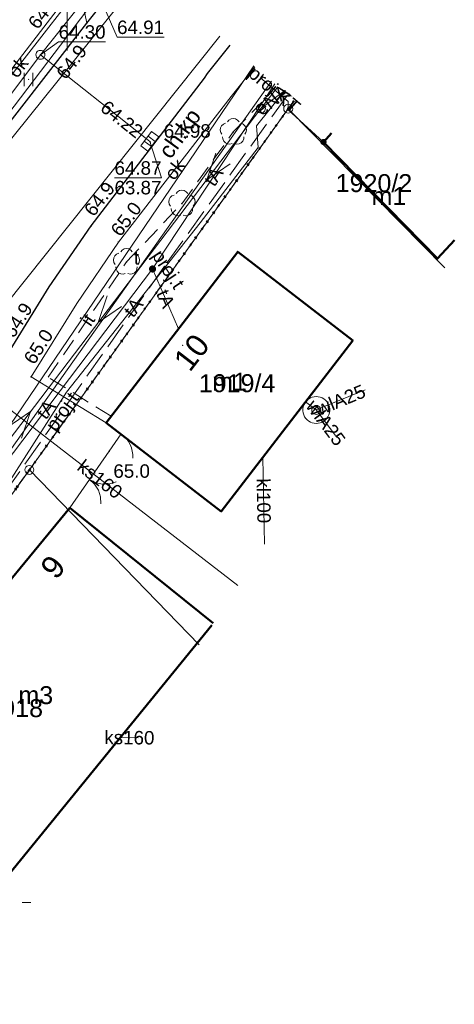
# Model space of a CAD drawing. Extents: x 6420891 to 6421372, y 5789686 to 5790696.
# Tile 39 of 48: x 6421347 to 6421372, y 5790444 to 5790499. Entities that reach past the tile are written whole.
import ezdxf
from ezdxf.enums import TextEntityAlignment as Align

# ---------------------------------------------------------------- set-up
doc = ezdxf.new("R2010")
doc.units = 0
doc.header["$PDSIZE"] = 0.75
for name, pattern in [('KROPK2', [2, 0, -2]), ('PRZER1-1', [2, 1, -1]), ('PRZER2-1', [3, 2, -1]), ('PRZER3-1', [4, 3, -1])]:
    doc.linetypes.add(name, pattern=pattern)
doc.layers.get('0').update_dxf_attribs({"linetype": 'CONTINUOUS', "lineweight": 13})
for name, color, linetype, lineweight in [('GEPADR', 7, 'CONTINUOUS', 18), ('GEPADR_O', 7, 'CONTINUOUS', 18), ('GEPPGD', 7, 'CONTINUOUS', 18), ('GESBZO', 7, 'CONTINUOUS', 50), ('GESBZO_O', 7, 'CONTINUOUS', 50), ('GESDZI', 7, 'CONTINUOUS', 18), ('GESDZI_O', 7, 'CONTINUOUS', 18), ('GESJAE', 7, 'KROPK2', 50), ('GSLINK', 7, 'CONTINUOUS', 18), ('GSLINK_O', 7, 'CONTINUOUS', 18), ('GSLKBR', 7, 'CONTINUOUS', 18), ('GSLKFU', 7, 'CONTINUOUS', 18), ('GSLKOG', 7, 'CONTINUOUS', 35), ('GSLKRW', 7, 'CONTINUOUS', 25), ('GSLTZI', 7, 'PRZER2-1', 18), ('GSLTZI_O', 7, 'PRZER2-1', 18), ('GSPWPN', 7, 'CONTINUOUS', 13), ('GSPWPN_O', 7, 'CONTINUOUS', 13), ('GSPWPS', 7, 'CONTINUOUS', 13), ('GSPWPS_O', 7, 'CONTINUOUS', 13), ('GSSUTR', 7, 'PRZER2-1', 18), ('GTGTXT', 7, 'CONTINUOUS', 18), ('GTGTXT_O', 7, 'CONTINUOUS', 18), ('GULLKT', 7, 'CONTINUOUS', 18), ('GULLKT_O', 7, 'CONTINUOUS', 18), ('GUPISN', 7, 'PRZER1-1', 18), ('GUPPRZ', 7, 'CONTINUOUS', 18), ('GUPPRZ_O', 7, 'CONTINUOUS', 18)]:
    doc.layers.add(name, color=color, linetype=linetype, lineweight=lineweight)
for name, color, linetype, lineweight, true_color in [('GESUZY', 7, 'PRZER1-1', 18, 0x008000), ('GSPRDL', 7, 'CONTINUOUS', 18, 0x008000), ('GULEPR', 1, 'CONTINUOUS', 18, 0xff0000), ('GULEPR_O', 1, 'CONTINUOUS', 18, 0xff0000), ('GULGPR', 7, 'CONTINUOUS', 18, 0xbfbf00), ('GULKPR', 7, 'CONTINUOUS', 18, 0x803300), ('GULKPR_O', 7, 'CONTINUOUS', 18, 0x803300), ('GULTPR', 7, 'CONTINUOUS', 18, 0xff9100), ('GULTPR_O', 7, 'CONTINUOUS', 18, 0xff9100), ('GULWPR', 5, 'CONTINUOUS', 18, 0x0000ff), ('GULWPR_O', 5, 'CONTINUOUS', 18, 0x0000ff), ('GUPKKS', 7, 'CONTINUOUS', 18, 0x803300), ('GUPKSD', 7, 'CONTINUOUS', 18, 0x803300), ('GUPTUT', 7, 'CONTINUOUS', 18, 0xff9100), ('GUPTUT_O', 7, 'CONTINUOUS', 18, 0xff9100), ('GUPWST', 5, 'CONTINUOUS', 18, 0x0000ff)]:
    doc.layers.add(name, color=color, linetype=linetype, lineweight=lineweight, true_color=true_color)
doc.styles.add('GEO-INFO', font='Arial')

# ---------------------------------------------------------------- blocks, each defined once
blk = doc.blocks.new('POINT')
at = {"color": 0}
blk.add_point((0, 0), dxfattribs=at)
blk = doc.blocks.new('KOLO')
blk.add_hatch(color=0).paths.add_polyline_path([(-0.5, 0), (-0.482963, -0.12941), (-0.433013, -0.25), (-0.353553, -0.353553), (-0.25, -0.433013), (-0.12941, -0.482963), (0, -0.5), (0.12941, -0.482963), (0.25, -0.433013), (0.353553, -0.353553), (0.433013, -0.25), (0.482963, -0.12941), (0.5, 0), (0.482963, 0.12941), (0.433013, 0.25), (0.353553, 0.353553), (0.25, 0.433013), (0.12941, 0.482963), (0, 0.5), (-0.12941, 0.482963), (-0.25, 0.433013), (-0.353553, 0.353553), (-0.433013, 0.25), (-0.482963, 0.12941)])
blk = doc.blocks.new('SUEP1')
at = {"color": 0}
blk.add_lwpolyline([(-1.5, -1), (1.5, 0), (-1.5, 1)], dxfattribs=at)
blk = doc.blocks.new('OKRAG_PELNY')
at = {"color": 0}
blk.add_lwpolyline([(0, 0.5), (0.12941, 0.482963), (0.25, 0.433013), (0.353553, 0.353553), (0.433013, 0.25), (0.482963, 0.12941), (0.5, 0), (0.482963, -0.12941), (0.433013, -0.25), (0.353553, -0.353553), (0.25, -0.433013), (0.12941, -0.482963), (0, -0.5), (-0.12941, -0.482963), (-0.25, -0.433013), (-0.353553, -0.353553), (-0.433013, -0.25), (-0.482963, -0.12941), (-0.5, 0), (-0.482963, 0.12941), (-0.433013, 0.25), (-0.353553, 0.353553), (-0.25, 0.433013), (-0.12941, 0.482963)], close=True, dxfattribs=at)
blk = doc.blocks.new('SUUS13')
at = {"color": 0}
for points in [[(0, 1.5), (0.223563, 1.483246), (0.442133, 1.433359), (0.650826, 1.351453), (0.84498, 1.239358), (1.020259, 1.099578), (1.172747, 0.935235), (1.299038, 0.75), (1.396311, 0.548012), (1.462392, 0.333781), (1.495806, 0.112095), (1.495806, -0.112095), (1.462392, -0.333781), (1.396311, -0.548012), (1.299038, -0.75), (1.172747, -0.935235), (1.020259, -1.099578), (0.84498, -1.239358), (0.650826, -1.351453), (0.442133, -1.433359), (0.223563, -1.483246), (0, -1.5), (-0.223563, -1.483246), (-0.442133, -1.433359), (-0.650826, -1.351453), (-0.84498, -1.239358), (-1.020259, -1.099578), (-1.172747, -0.935235), (-1.299038, -0.75), (-1.396311, -0.548012), (-1.462392, -0.333781), (-1.495806, -0.112095), (-1.495806, 0.112095), (-1.462392, 0.333781), (-1.396311, 0.548012), (-1.299038, 0.75), (-1.172747, 0.935235), (-1.020259, 1.099578), (-0.84498, 1.239358), (-0.650826, 1.351453), (-0.442133, 1.433359), (-0.223563, 1.483246)], [(0, 0.5), (0.12941, 0.482963), (0.25, 0.433013), (0.353553, 0.353553), (0.433013, 0.25), (0.482963, 0.12941), (0.5, 0), (0.482963, -0.12941), (0.433013, -0.25), (0.353553, -0.353553), (0.25, -0.433013), (0.12941, -0.482963), (0, -0.5), (-0.12941, -0.482963), (-0.25, -0.433013), (-0.353553, -0.353553), (-0.433013, -0.25), (-0.482963, -0.12941), (-0.5, 0), (-0.482963, 0.12941), (-0.433013, 0.25), (-0.353553, 0.353553), (-0.25, 0.433013), (-0.12941, 0.482963)]]:
    blk.add_lwpolyline(points, close=True, dxfattribs=at)
blk = doc.blocks.new('SUUS05')
at = {"color": 0}
blk.add_lwpolyline([(0.5, -0.25), (-0.5, -0.25), (-0.5, 0.25), (0.5, 0.25)], close=True, dxfattribs=at)
for points in [[(-0.175, -0.25), (-0.175, 0.25)], [(0.175, -0.25), (0.175, 0.25)]]:
    blk.add_lwpolyline(points, dxfattribs=at)
blk = doc.blocks.new('EPPGS')
at = {"color": 0}
blk.add_lwpolyline([(0, 0.5), (0.154508, 0.475528), (0.293893, 0.404508), (0.404508, 0.293893), (0.475528, 0.154508), (0.5, 0), (0.475528, -0.154508), (0.404508, -0.293893), (0.293893, -0.404508), (0.154508, -0.475528), (0, -0.5), (-0.154508, -0.475528), (-0.293893, -0.404508), (-0.404508, -0.293893), (-0.475528, -0.154508), (-0.5, 0), (-0.475528, 0.154508), (-0.404508, 0.293893), (-0.293893, 0.404508), (-0.154508, 0.475528)], close=True, dxfattribs=at)
blk = doc.blocks.new('SPTRW')
at = {"color": 0}
for points in [[(-0.51332, 0.7233), (-0.51332, -0.7767)], [(0.48668, -0.7767), (0.48668, 0.7233)]]:
    blk.add_lwpolyline(points, dxfattribs=at)
blk = doc.blocks.new('SPDLP')
blk.add_hatch(color=0).paths.add_polyline_path([(0, -0.09), (0.027812, -0.085595), (0.052901, -0.072812), (0.072812, -0.052901), (0.085595, -0.027812), (0.09, 0), (0.085595, 0.027812), (0.072812, 0.052901), (0.052901, 0.072812), (0.027812, 0.085595), (0, 0.09), (-0.027812, 0.085595), (-0.052901, 0.072812), (-0.072812, 0.052901), (-0.085595, 0.027812), (-0.09, 0), (-0.085595, -0.027812), (-0.072812, -0.052901), (-0.052901, -0.072812), (-0.027812, -0.085595)])
at = {"color": 0}
for points in [[(-0.648554, 1.126667), (-0.481106, 1.325358), (-0.255912, 1.454989), (0, 1.5), (0.255912, 1.454989), (0.481106, 1.325358), (0.648554, 1.126667)], [(-1.271938, -0.268652), (-1.40916, -0.048001), (-1.462858, 0.20623), (-1.426585, 0.463525), (-1.304695, 0.693003), (-1.11182, 0.867117), (-0.871109, 0.964971)], [(0.871109, 0.964971), (1.11182, 0.867117), (1.304695, 0.693003), (1.426585, 0.463525), (1.462858, 0.20623), (1.40916, -0.048001), (1.271938, -0.268652)], [(-0.137547, -1.292703), (-0.389802, -1.355024), (-0.648184, -1.327532), (-0.881678, -1.213525), (-1.062258, -1.026689), (-1.168249, -0.78945), (-1.186929, -0.530282)], [(1.186929, -0.530282), (1.168249, -0.78945), (1.062258, -1.026689), (0.881678, -1.213525), (0.648184, -1.327532), (0.389802, -1.355024), (0.137547, -1.292703)]]:
    blk.add_lwpolyline(points, dxfattribs=at)
blk = doc.blocks.new('KTOK04')
at = {"color": 0}
blk.add_lwpolyline([(0, 0), (-0.01711, -0.261052), (-0.068148, -0.517638), (-0.152241, -0.765367), (-0.267949, -1), (-0.413293, -1.217523), (-0.585786, -1.414214), (-0.782477, -1.586707), (-1, -1.732051)], dxfattribs=at)
blk = doc.blocks.new('SLBRA')
at = {"color": 0}
for points in [[(1.732051, 1), (1.414214, 0.585786), (1, 0.267949), (0.517638, 0.068148), (0, 0)], [(0, 0), (0.517638, -0.068148), (1, -0.267949), (1.414214, -0.585786), (1.732051, -1)]]:
    blk.add_lwpolyline(points, dxfattribs=at)

msp = doc.modelspace()

# ---------------------------------------------------------------- linework, layer by layer
at = {"linetype": 'Continuous', "lineweight": 13, "elevation": 100, "flags": 128}
for points in [[(6421350, 5790497.5), (6421350, 5790502.5)], [(6421347.5, 5790450), (6421347.979, 5790450)]]:
    msp.add_lwpolyline(points, dxfattribs=at)
at = {"layer": 'GESBZO', "linetype": 'Continuous', "lineweight": 50, "elevation": 10.18}
for points in [[(6421364.317, 5790492.401), (6421364.759, 5790492.887)], [(6421371.623, 5790486.921), (6421370.685, 5790485.897), (6421364.317, 5790492.401)], [(6421350.15, 5790472.01), (6421346.15, 5790467.17), (6421344.8, 5790468.27), (6421340.94, 5790463.52), (6421342.32, 5790462.45), (6421338.35, 5790457.52), (6421346.34, 5790451.06), (6421358.076, 5790465.457)], [(6421358.149, 5790465.569), (6421350.15, 5790472.01)]]:
    msp.add_lwpolyline(points, dxfattribs=at)
msp.add_lwpolyline([(6421352.189, 5790476.749), (6421359.533, 5790486.28), (6421365.952, 5790481.334), (6421358.608, 5790471.803)], close=True, dxfattribs=at)
at = {"layer": 'GESDZI', "linetype": 'Continuous', "lineweight": 18, "elevation": 10.22}
for points in [[(6421362.667, 5790494.705), (6421362.347, 5790494.258), (6421347.895, 5790474.118), (6421336.84, 5790458.713), (6421327.656, 5790445.915), (6421323.041, 5790439.483), (6421317.983, 5790432.435), (6421308.346, 5790424.02), (6421288.481, 5790426.677), (6421301.708, 5790443.54), (6421322.605, 5790469.964), (6421329.653, 5790479.702), (6421341.447, 5790495.998), (6421349.591, 5790506.069)], [(6421362.347, 5790494.258), (6421362.667, 5790494.705)], [(6421371.092, 5790485.383), (6421362.347, 5790494.258), (6421347.895, 5790474.118)], [(6421371.092, 5790485.383), (6421362.347, 5790494.258)], [(6421336.84, 5790458.713), (6421347.895, 5790474.118), (6421357.368, 5790464.372)], [(6421347.895, 5790474.118), (6421357.368, 5790464.372)]]:
    msp.add_lwpolyline(points, dxfattribs=at)
at = {"layer": 'GESJAE', "linetype": 'KROPK2', "lineweight": 50, "ltscale": 0.5, "elevation": 10.22}
for points in [[(6421295.251, 5790400.28), (6421297.069, 5790403.576), (6421305.286, 5790418.473), (6421308.346, 5790424.02), (6421317.983, 5790432.435), (6421323.041, 5790439.483), (6421327.656, 5790445.915), (6421336.84, 5790458.713), (6421347.895, 5790474.118), (6421362.347, 5790494.258), (6421362.667, 5790494.705)], [(6421362.667, 5790494.705), (6421362.347, 5790494.258), (6421347.895, 5790474.118), (6421336.84, 5790458.713), (6421327.656, 5790445.915), (6421323.041, 5790439.483), (6421317.983, 5790432.435), (6421308.346, 5790424.02)]]:
    msp.add_lwpolyline(points, dxfattribs=at)
at = {"layer": 'GESUZY', "linetype": 'PRZER1-1', "lineweight": 18, "ltscale": 0.5, "elevation": 10.08}
for points in [[(6421362.667, 5790494.705), (6421362.347, 5790494.258), (6421347.895, 5790474.118), (6421336.84, 5790458.713), (6421327.656, 5790445.915), (6421323.041, 5790439.483), (6421317.983, 5790432.435), (6421308.346, 5790424.02), (6421288.481, 5790426.677), (6421301.708, 5790443.54), (6421322.605, 5790469.964), (6421329.653, 5790479.702), (6421341.447, 5790495.998), (6421349.591, 5790506.069)], [(6421323.041, 5790439.483), (6421327.656, 5790445.915), (6421336.84, 5790458.713), (6421347.895, 5790474.118), (6421362.347, 5790494.258), (6421362.667, 5790494.705)]]:
    msp.add_lwpolyline(points, dxfattribs=at)
at = {"layer": 'GSLINK', "linetype": 'Continuous', "lineweight": 18, "elevation": 10.18}
for points in [[(6421331.93, 5790476.28), (6421337.796, 5790484.237), (6421343.781, 5790492.157), (6421350.704, 5790501.018), (6421351.111, 5790499.035)], [(6421352.189, 5790476.749), (6421347.989, 5790479.309), (6421350.553, 5790483.391), (6421352.865, 5790486.823), (6421359.16, 5790494.934), (6421360.489, 5790496.598)]]:
    msp.add_lwpolyline(points, dxfattribs=at)
at = {"layer": 'GSLKBR', "linetype": 'Continuous', "lineweight": 18, "elevation": 10.18}
msp.add_lwpolyline([(6421350.15, 5790472.01), (6421352.357, 5790475.167)], dxfattribs=at)
at = {"layer": 'GSLKFU', "linetype": 'Continuous', "lineweight": 18, "elevation": 10.18}
msp.add_lwpolyline([(6421352.357, 5790475.167), (6421353.02, 5790476.13)], dxfattribs=at)
at = {"layer": 'GSLKOG', "linetype": 'Continuous', "lineweight": 35, "elevation": 10.18}
msp.add_lwpolyline([(6421364.317, 5790492.401), (6421362.328, 5790494.215), (6421362.68, 5790494.694)], dxfattribs=at)
at = {"layer": 'GSLKRW', "linetype": 'Continuous', "lineweight": 25, "elevation": 10.18}
for points in [[(6421329.53, 5790471.02), (6421339.104, 5790483.368), (6421345.058, 5790491.278), (6421351.111, 5790499.035), (6421353.809, 5790502.403)], [(6421334.9, 5790462.09), (6421338.468, 5790467.41), (6421346.971, 5790481.028), (6421349.011, 5790484.33), (6421351.347, 5790487.721), (6421357.666, 5790495.963), (6421357.844, 5790496.214), (6421359.111, 5790497.795)]]:
    msp.add_lwpolyline(points, dxfattribs=at)
at = {"layer": 'GSLTZI', "linetype": 'PRZER2-1', "lineweight": 18, "ltscale": 0.5, "elevation": 10.1}
msp.add_lwpolyline([(6421352.46, 5790477.11), (6421348.951, 5790479.29), (6421353.321, 5790485.713), (6421356.414, 5790488.963), (6421359.282, 5790492.963), (6421360.884, 5790494.631)], dxfattribs=at)
at = {"layer": 'GSSUTR', "linetype": 'PRZER2-1', "lineweight": 18, "ltscale": 0.5, "elevation": 10.1}
msp.add_lwpolyline([(6421347.856, 5790495.913), (6421347.846, 5790495.893), (6421347.866, 5790495.893)], close=True, dxfattribs=at)
at = {"layer": 'GULEPR', "linetype": 'Continuous', "lineweight": 18, "elevation": 10.14}
for points in [[(6421321.013, 5790427.789), (6421324.279, 5790440.254), (6421323.485, 5790442.625), (6421321.962, 5790443.676), (6421325.247, 5790448.7), (6421326.107, 5790448.713), (6421327.118, 5790449.474), (6421338.118, 5790465.941), (6421345.15, 5790475.426), (6421336.918, 5790481.107), (6421353.396, 5790502.763)], [(6421338.166, 5790464.476), (6421338.874, 5790465.452), (6421360.828, 5790494.269), (6421361.773, 5790495.482)], [(6421360.828, 5790494.269), (6421362.083, 5790495.213)]]:
    msp.add_lwpolyline(points, dxfattribs=at)
at = {"layer": 'GULGPR', "linetype": 'Continuous', "lineweight": 18, "elevation": 10.14}
msp.add_lwpolyline([(6421354.385, 5790501.903), (6421345.364, 5790490.716), (6421334.06, 5790476.478)], dxfattribs=at)
at = {"layer": 'GULKPR', "linetype": 'Continuous', "lineweight": 18, "elevation": 10.14}
for points in [[(6421353.1, 5790503.02), (6421348.515, 5790497.261), (6421329.813, 5790472.375), (6421320.071, 5790462.63)], [(6421358.539, 5790498.292), (6421344.067, 5790480.222), (6421343.754, 5790479.832), (6421343.481, 5790479.409), (6421318.961, 5790441.34), (6421318.69, 5790440.92), (6421318.4, 5790440.513), (6421310.582, 5790429.522)], [(6421354.619, 5790492.437), (6421354.341, 5790492.657), (6421348.515, 5790497.261)], [(6421343.754, 5790479.832), (6421344.15, 5790479.527), (6421359.531, 5790467.684)], [(6421361.027, 5790469.974), (6421360.934, 5790474.821)], [(6421352.98, 5790459.2), (6421353.984, 5790459.192)]]:
    msp.add_lwpolyline(points, dxfattribs=at)
at = {"layer": 'GULLKT', "linetype": 'Continuous', "lineweight": 18, "elevation": 10.12}
msp.add_lwpolyline([(6421360.965, 5790496.184), (6421360.802, 5790495.974), (6421362.347, 5790494.655), (6421362.347, 5790494.258)], dxfattribs=at)
at = {"layer": 'GULTPR', "linetype": 'Continuous', "lineweight": 18, "elevation": 10.14}
for points in [[(6421327.864, 5790448.737), (6421360.423, 5790496.656)], [(6421361.406, 5790495.801), (6421327.993, 5790448.66), (6421327.167, 5790447.46)], [(6421361.592, 5790495.639), (6421354.775, 5790485.322)], [(6421362.1, 5790495.198), (6421360.584, 5790493.298), (6421360.669, 5790492.097), (6421357.433, 5790487.898), (6421349.971, 5790478.459), (6421344.667, 5790470.184), (6421346.535, 5790467.719)], [(6421354.775, 5790485.322), (6421342.87, 5790469.658), (6421345.028, 5790468.559)], [(6421354.775, 5790485.322), (6421356.228, 5790481.991)]]:
    msp.add_lwpolyline(points, dxfattribs=at)
at = {"layer": 'GULTPR', "linetype": 'PRZER3-1', "lineweight": 18, "ltscale": 0.5, "elevation": 10.14}
for points in [[(6421362.306, 5790495.018), (6421355.443, 5790485.471), (6421343.995, 5790469.274), (6421344.138, 5790468.883)], [(6421355.443, 5790485.471), (6421355.73, 5790485.037)]]:
    msp.add_lwpolyline(points, dxfattribs=at)
at = {"layer": 'GULWPR', "linetype": 'Continuous', "lineweight": 18, "elevation": 10.14}
for points in [[(6421352.399, 5790503.629), (6421343.189, 5790491.665), (6421336.167, 5790482.544), (6421332.116, 5790477.646), (6421329.48, 5790474.31), (6421328.01, 5790472.56), (6421327.303, 5790471.446), (6421301.503, 5790434.2), (6421301.219, 5790433.789), (6421297.211, 5790428.311)], [(6421363.915, 5790477.461), (6421366.65, 5790478.582)], [(6421363.321, 5790477.919), (6421363.915, 5790477.461)], [(6421363.915, 5790477.461), (6421364.984, 5790476.031)]]:
    msp.add_lwpolyline(points, dxfattribs=at)
at = {"layer": 'GUPPRZ_O', "linetype": 'Continuous', "lineweight": 9, "elevation": 10.8, "flags": 128}
for points in [[(6421355.415, 5790498.253), (6421352.794, 5790498.253), (6421351.99, 5790500.09)], [(6421352.151, 5790497.994), (6421349.53, 5790497.994), (6421348.515, 5790497.261)], [(6421352.649, 5790490.404), (6421355.269, 5790490.404), (6421354.619, 5790492.437)], [(6421352.649, 5790490.404), (6421355.269, 5790490.404)]]:
    msp.add_lwpolyline(points, dxfattribs=at)

# ---------------------------------------------------------------- block references
at = {"layer": 'GEPADR', "lineweight": 18}
for p in [(6421356.455, 5790481.057, 10.28), (6421348.728, 5790469.112, 10.28)]:
    msp.add_blockref('POINT', p, dxfattribs=at)
at = {"layer": 'GEPPGD', "lineweight": 18, "xscale": 0.5, "yscale": 0.5}
for p in [(6421362.347, 5790494.258, 10.24), (6421347.895, 5790474.118, 10.24)]:
    msp.add_blockref('EPPGS', p, dxfattribs=at)
at = {"layer": 'GSLKBR', "lineweight": 18, "xscale": 0.75, "yscale": 0.75, "rotation": 325.0433182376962}
msp.add_blockref('SLBRA', (6421351.253, 5790473.589, 10.18), dxfattribs=at)
at = {"layer": 'GSLKFU', "lineweight": 18, "xscale": 0.75, "yscale": 0.75, "rotation": 55.4536180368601}
msp.add_blockref('KTOK04', (6421353.02, 5790476.13, 10.18), dxfattribs=at)
at = {"layer": 'GSLKOG', "lineweight": 35, "xscale": 0.35, "yscale": 0.35}
msp.add_blockref('KOLO', (6421364.317, 5790492.401, 10.18), dxfattribs=at)
at = {"layer": 'GSPRDL', "lineweight": 18, "xscale": 0.5, "yscale": 0.5}
for p in [(6421359.282, 5790492.963, 10.12), (6421356.414, 5790488.963, 10.12), (6421353.321, 5790485.713, 10.12)]:
    msp.add_blockref('SPDLP', p, dxfattribs=at)
at = {"layer": 'GSPWPN', "lineweight": 13, "xscale": 0.09, "yscale": 0.09}
for p in [(6421351.111, 5790499.035, 10.08), (6421351.347, 5790487.721, 10.08), (6421352.865, 5790486.823, 10.08), (6421347.989, 5790479.309, 10.08), (6421352.357, 5790475.167, 10.08)]:
    msp.add_blockref('KOLO', p, dxfattribs=at)
at = {"layer": 'GSPWPS', "lineweight": 13, "xscale": 0.09, "yscale": 0.09}
msp.add_blockref('KOLO', (6421354.65, 5790492.39, 10.08), dxfattribs=at)
at = {"layer": 'GSSUTR', "lineweight": 18, "xscale": 0.5, "yscale": 0.5}
msp.add_blockref('SPTRW', (6421347.856, 5790495.903, 10.1), dxfattribs=at)
at = {"layer": 'GTGTXT', "lineweight": 18}
msp.add_blockref('POINT', (6421354, 5790489.569, 10.02), dxfattribs=at)
at = {"layer": 'GULEPR', "lineweight": 18, "xscale": 0.5, "yscale": 0.5}
for p, rotation in [((6421358.252, 5790490.888, 10.15), 232.6984853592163), ((6421352.192, 5790482.934, 10.15), 232.6984853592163), ((6421347.51, 5790476.787, 10.15), 52.69848535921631)]:
    msp.add_blockref('SUEP1', p, dxfattribs=dict(at, rotation=rotation))
at = {"layer": 'GUPISN', "lineweight": 18, "xscale": 0.5, "yscale": 0.5}
msp.add_blockref('OKRAG_PELNY', (6421360.828, 5790494.269, 10.16), dxfattribs=at)
at = {"layer": 'GUPKKS', "lineweight": 18, "rotation": 232.8470810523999}
msp.add_blockref('SUUS05', (6421354.619, 5790492.437, 10.16), dxfattribs=at)
at = {"layer": 'GUPKSD', "lineweight": 18, "xscale": 0.5, "yscale": 0.5}
msp.add_blockref('OKRAG_PELNY', (6421348.515, 5790497.261, 10.16), dxfattribs=at)
at = {"layer": 'GUPPRZ', "lineweight": 18}
for p in [(6421348.515, 5790497.261, 10.16), (6421354.341, 5790492.657, 10.16), (6421354.619, 5790492.437, 10.16)]:
    msp.add_blockref('POINT', p, dxfattribs=at)
at = {"layer": 'GUPTUT', "lineweight": 18, "xscale": 0.4, "yscale": 0.4}
msp.add_blockref('KOLO', (6421354.775, 5790485.322, 10.16), dxfattribs=at)
at = {"layer": 'GUPWST', "lineweight": 18, "xscale": 0.5, "yscale": 0.5}
msp.add_blockref('SUUS13', (6421363.915, 5790477.461, 10.16), dxfattribs=at)

# ---------------------------------------------------------------- texts
at = {"layer": 'GEPADR_O', "linetype": 'Continuous', "lineweight": 0, "style": 'GEO-INFO'}
for s, rotation, p in [('10', 52.3854, (6421356.455, 5790481.057, 10.8)), ('9', 50.4281, (6421348.728, 5790469.112, 10.8))]:
    msp.add_text(s, height=1.25, rotation=rotation, dxfattribs=at).set_placement(p, align=Align.TOP_CENTER)
at = {"layer": 'GESBZO_O', "linetype": 'Continuous', "lineweight": 0, "style": 'GEO-INFO'}
msp.add_text('m1', height=1, dxfattribs=at).set_placement((6421367.97, 5790489.383, 10.8), align=Align.MIDDLE_CENTER)
for s, p in [('m1', (6421359.071, 5790479.042, 10.8)), ('m3', (6421348.255, 5790461.563, 10.8))]:
    msp.add_text(s, height=1, dxfattribs=at).set_placement(p, align=Align.MIDDLE)
at = {"layer": 'GESDZI_O', "linetype": 'Continuous', "lineweight": 0, "style": 'GEO-INFO'}
for s, p in [('1920/2', (6421367.136, 5790490.109, 10.8)), ('1919/4', (6421359.494, 5790478.954, 10.8)), ('1918', (6421347.104, 5790460.839, 10.8))]:
    msp.add_text(s, height=1, dxfattribs=at).set_placement(p, align=Align.MIDDLE_CENTER)
at = {"layer": 'GSLINK_O', "linetype": 'Continuous', "lineweight": 0, "style": 'GEO-INFO'}
msp.add_text('ok', height=0.75, rotation=51.9999, dxfattribs=at).set_placement((6421347.242, 5790496.588, 10.8), align=Align.MIDDLE)
msp.add_text('ok', height=0.75, rotation=52.1847, dxfattribs=at).set_placement((6421356.013, 5790490.878, 10.8), align=Align.MIDDLE_CENTER)
at = {"layer": 'GSLTZI_O', "linetype": 'Continuous', "lineweight": 0, "style": 'GEO-INFO'}
msp.add_text('it', height=0.75, rotation=55.7699, dxfattribs=at).set_placement((6421351.136, 5790482.502, 10.8), align=Align.MIDDLE)
at = {"layer": 'GSPWPN_O', "linetype": 'Continuous', "lineweight": 0, "style": 'GEO-INFO'}
for s, rotation, p in [('64.9', 52.9997, (6421348.362, 5790498.627, 10.8)), ('64.9', 52.9997, (6421349.934, 5790495.829, 10.8)), ('64.9', 52.5239, (6421351.488, 5790488.189, 10.8)), ('65.0', 52.5239, (6421352.972, 5790487.07, 10.8)), ('64.9', 57.1453, (6421347.012, 5790481.408, 10.8)), ('65.0', 57.1453, (6421348.162, 5790479.936, 10.8))]:
    msp.add_text(s, height=0.75, rotation=rotation, dxfattribs=at).set_placement(p)
msp.add_text('65.0', height=0.75, dxfattribs=at).set_placement((6421352.587, 5790473.681, 10.8))
at = {"layer": 'GSPWPS_O', "linetype": 'Continuous', "lineweight": 0, "style": 'GEO-INFO'}
msp.add_text('64.98', height=0.75, dxfattribs=at).set_placement((6421355.4, 5790492.64, 10.8))
at = {"layer": 'GTGTXT_O', "linetype": 'Continuous', "lineweight": 0, "style": 'GEO-INFO'}
msp.add_text('ch.kp', height=0.9, rotation=54.2934, dxfattribs=at).set_placement((6421355.773, 5790491.399, 10.8))
at = {"layer": 'GULEPR_O', "linetype": 'Continuous', "lineweight": 0, "style": 'GEO-INFO'}
msp.add_text('eNA', height=0.75, rotation=36.9541, dxfattribs=at).set_placement((6421361.455, 5790494.741, 10.8), align=Align.MIDDLE_CENTER)
at = {"layer": 'GULKPR_O', "linetype": 'Continuous', "lineweight": 0, "style": 'GEO-INFO'}
for s, rotation, p in [('ks160', 322.4023, (6421351.84, 5790473.605, 10.8)), ('kl100', 271.0976, (6421360.98, 5790472.398, 10.8)), ('ks160', 359.5524, (6421353.482, 5790459.196, 10.8))]:
    msp.add_text(s, height=0.75, rotation=rotation, dxfattribs=at).set_placement(p, align=Align.MIDDLE_CENTER)
at = {"layer": 'GULLKT_O', "linetype": 'Continuous', "lineweight": 0, "style": 'GEO-INFO'}
msp.add_text('proj.KT', height=0.75, rotation=319.5195, dxfattribs=at).set_placement((6421361.574, 5790495.314, 10.8), align=Align.MIDDLE_CENTER)
at = {"layer": 'GULTPR_O', "linetype": 'Continuous', "lineweight": 0, "style": 'GEO-INFO'}
for s, rotation, p in [('tA', 56.5433, (6421358.183, 5790490.48, 10.8)), ('tA', 51.671, (6421353.702, 5790483.178, 10.8)), ('proj.t', 54.7478, (6421349.719, 5790477.373, 10.8))]:
    msp.add_text(s, height=0.75, rotation=rotation, dxfattribs=at).set_placement(p, align=Align.MIDDLE_CENTER)
for s, rotation, p in [('proj.t', 303.5278, (6421355.586, 5790485.254, 10.8)), ('tA', 293.5777, (6421355.501, 5790483.657, 10.8)), ('tA', 52.7663, (6421348.822, 5790477.49, 10.8))]:
    msp.add_text(s, height=0.75, rotation=rotation, dxfattribs=at).set_placement(p, align=Align.MIDDLE)
at = {"layer": 'GULWPR_O', "linetype": 'Continuous', "lineweight": 0, "style": 'GEO-INFO'}
for rotation, p in [(22.2876, (6421365.283, 5790478.022, 10.8)), (306.7716, (6421364.449, 5790476.746, 10.8))]:
    msp.add_text('wlA25', height=0.75, rotation=rotation, dxfattribs=at).set_placement(p, align=Align.MIDDLE_CENTER)
at = {"layer": 'GUPPRZ_O', "linetype": 'Continuous', "lineweight": 0, "style": 'GEO-INFO'}
for s, p in [('64.30', (6421349.53, 5790498.536)), ('64.91', (6421352.794, 5790498.796))]:
    msp.add_text(s, height=0.75, dxfattribs=at).set_placement(p, align=Align.MIDDLE_LEFT)
msp.add_text('64.22', height=0.75, rotation=321.6833, dxfattribs=at).set_placement((6421352.028, 5790494.485, 10.8), align=Align.MIDDLE_LEFT)
for s, p in [('64.87', (6421352.649, 5790490.577)), ('63.87', (6421352.649, 5790489.482))]:
    msp.add_text(s, height=0.75, dxfattribs=at).set_placement(p)
at = {"layer": 'GUPTUT_O', "linetype": 'Continuous', "lineweight": 0, "style": 'GEO-INFO'}
msp.add_text('t', height=0.75, dxfattribs=at).set_placement((6421354.025, 5790485.572, 10.8), align=Align.RIGHT)

doc.saveas('drawing.dxf')
